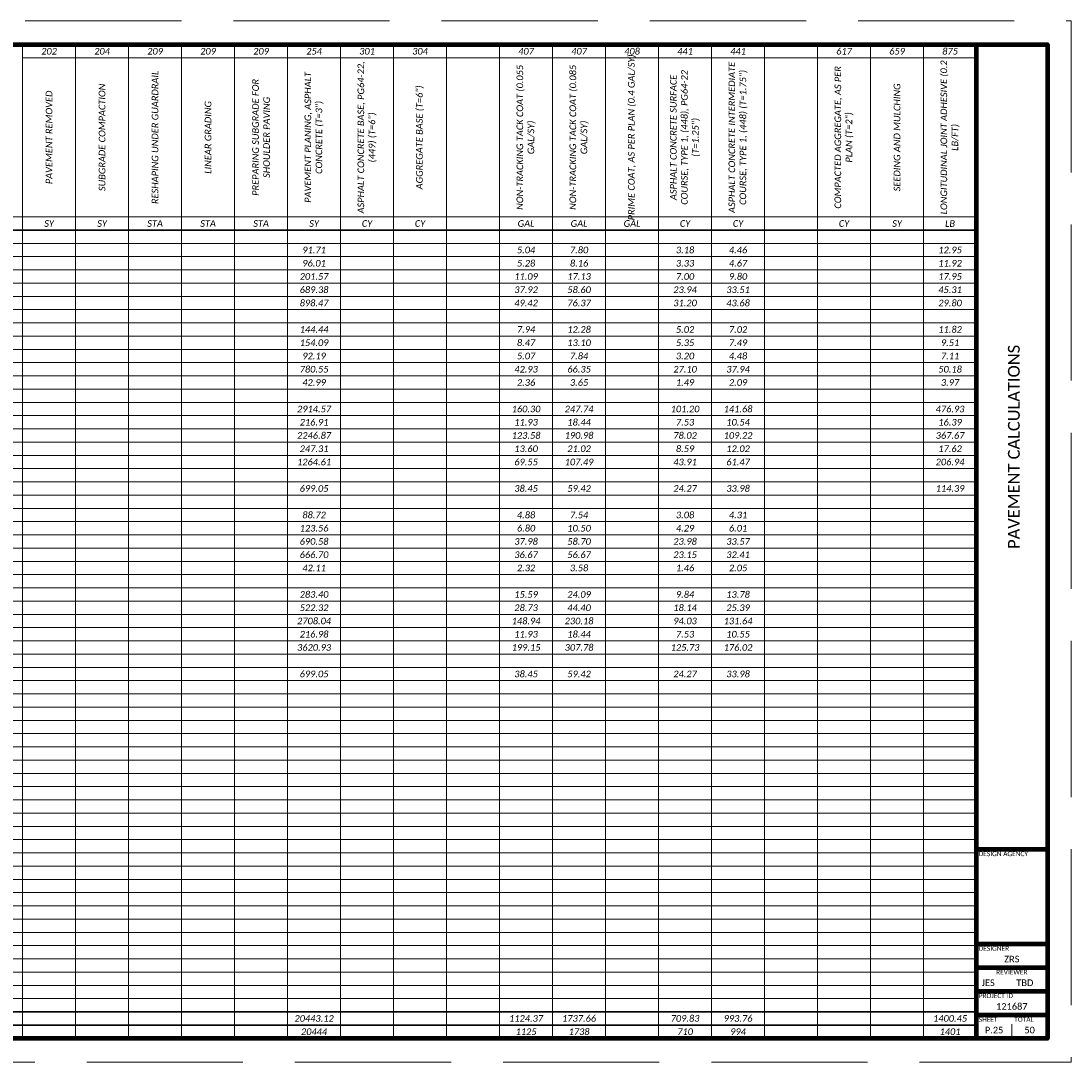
# Paper-space layout '25 PAVEMENT CALCULATIONS' of a CAD drawing. Header units: feet. Extents: x 0 to 34, y 0 to 22.
# Tile 2 of 2: x 11.8 to 34, y 0 to 22. Entities that reach past the tile are written whole.
import ezdxf
from ezdxf.enums import TextEntityAlignment as Align

# ---------------------------------------------------------------- set-up
doc = ezdxf.new("R2010")
doc.units = ezdxf.units.FT
doc.header["$LTSCALE"] = 20
doc.header["$MEASUREMENT"] = 0
doc.linetypes.add('OhDOT_DGN3', pattern=[0.22, 0.165, -0.055])
doc.layers.get('Defpoints').update_dxf_attribs({"lineweight": 15})
for name, color, linetype, lineweight in [('0_Xref', 7, 'Continuous', 15), ('SH_Border', 7, 'Continuous', 90), ('SH_Data', 7, 'Continuous', 15), ('SH_Text', 7, 'Continuous', 35)]:
    doc.layers.add(name, color=color, linetype=linetype, lineweight=lineweight)
doc.layers.add('SH_Cut_Line', color=7, linetype='OhDOT_DGN3', lineweight=15, plot=False)
doc.styles.add('P_Slanted - Normal Fixed Spacing', font='calibrii.ttf', dxfattribs={"height": 0.14})
doc.styles.add('Style - Calibri', font='calibri.ttf')
doc.styles.add('Style - Calibri - Light', font='calibril.ttf', dxfattribs={"height": 0.1})

# ---------------------------------------------------------------- blocks, each defined once
blk = doc.blocks.new('BORDER_1')
at = {"layer": 'Defpoints', "color": 7}
blk.add_point((32.75, 3.5), dxfattribs=at)
at = {"layer": 'SH_Border', "color": 7}
for p, q in [((32, 0.5), (32, 21.5)), ((32, 4.5), (33.5, 4.5)), ((32, 2.5), (33.5, 2.5)), ((32, 2), (33.5, 2)), ((32, 1.5), (33.5, 1.5)), ((32, 1), (33.5, 1))]:
    blk.add_line(p, q, dxfattribs=at)
at = {"layer": 'SH_Border', "color": 7, "flags": 128}
blk.add_lwpolyline([(1.5, 21.5), (33.5, 21.5), (33.5, 0.5), (1.5, 0.5)], close=True, dxfattribs=at)
at = {"layer": 'SH_Cut_Line', "flags": 128}
blk.add_lwpolyline([(0, 0), (34, 0), (34, 22), (0, 22)], close=True, dxfattribs=at)
at = {"layer": 'SH_Data', "color": 7}
blk.add_line((32.75, 0.5), (32.75, 0.8), dxfattribs=at)
at = {"layer": 'SH_Data', "char_height": 0.1, "line_spacing_factor": 0.8, "style": 'Style - Calibri - Light'}
for s, insert, attachment_point in [('DESIGN AGENCY', (32.05, 4.45), 1), ('DESIGNER', (32.05, 2.45), 1), ('REVIEWER', (32.75, 1.95), 2), ('PROJECT ID', (32.05, 1.45), 1), ('SHEET', (32.05, 0.95), 1), ('TOTAL', (32.8, 0.95), 1)]:
    blk.add_mtext(s, dxfattribs=dict(at, insert=insert, attachment_point=attachment_point))
at = {"layer": 'SH_Data', "color": 7, "style": 'Style - Calibri'}
blk.add_attdef('C_SHEET_TITLE', text='', height=0.25, rotation=90, dxfattribs=at).set_placement((32.792, 13), align=Align.MIDDLE_CENTER)
at = {"layer": 'SH_Data', "style": 'Style - Calibri'}
blk.add_attdef('PROJ_NAME', text='', height=0.25, rotation=90, dxfattribs=at).set_placement((0.6, 0.6), align=Align.TOP_LEFT)
for tag, p in [('DESIGNER', (32.75, 2.175)), ('REVIEWER', (32.25, 1.675)), ('REVIEWED_DATE', (33.025, 1.675)), ('PIDNO', (32.75, 1.175)), ('C_SHEET_NO', (32.375, 0.675)), ('T_SHEET_NO', (33.125, 0.675))]:
    blk.add_attdef(tag, text='', height=0.14, dxfattribs=at).set_placement(p, align=Align.MIDDLE_CENTER)
blk = doc.blocks.new('*A1292')
at = {"layer": 'SH_Data', "linetype": 'Continuous', "ltscale": 0.131765}
for points in [[(0, 0), (30.504, 0)], [(10.344, 0), (10.344, -21)], [(11.464, 0), (11.464, -21)], [(12.584, 0), (12.584, -21)], [(13.704, 0), (13.704, -21)], [(14.824, 0), (14.824, -21)], [(15.944, 0), (15.944, -21)], [(17.064, 0), (17.064, -21)], [(18.184, 0), (18.184, -21)], [(19.304, 0), (19.304, -21)], [(20.424, 0), (20.424, -21)], [(21.544, 0), (21.544, -21)], [(22.664, 0), (22.664, -21)], [(23.784, 0), (23.784, -21)], [(24.904, 0), (24.904, -21)], [(26.024, 0), (26.024, -21)], [(27.144, 0), (27.144, -21)], [(28.264, 0), (28.264, -21)], [(29.384, 0), (29.384, -21)], [(30.504, 0), (30.504, -21)], [(10.344, -0.28), (30.504, -0.28)], [(5.864, -3.64), (30.504, -3.64)], [(0, -4.2), (30.504, -4.2)], [(0, -4.48), (30.504, -4.48)], [(0, -4.76), (30.504, -4.76)], [(0, -5.04), (30.504, -5.04)], [(0, -5.32), (30.504, -5.32)], [(0, -5.6), (30.504, -5.6)], [(0, -5.88), (30.504, -5.88)], [(0, -6.16), (30.504, -6.16)], [(0, -6.44), (30.504, -6.44)], [(0, -6.72), (30.504, -6.72)], [(0, -7), (30.504, -7)], [(0, -7.28), (30.504, -7.28)], [(0, -7.56), (30.504, -7.56)], [(0, -7.84), (30.504, -7.84)], [(0, -8.12), (30.504, -8.12)], [(0, -8.4), (30.504, -8.4)], [(0, -8.68), (30.504, -8.68)], [(0, -8.96), (30.504, -8.96)], [(0, -9.24), (30.504, -9.24)], [(0, -9.52), (30.504, -9.52)], [(0, -9.8), (30.504, -9.8)], [(0, -10.08), (30.504, -10.08)], [(0, -10.36), (30.504, -10.36)], [(0, -10.64), (30.504, -10.64)], [(0, -10.92), (30.504, -10.92)], [(0, -11.2), (30.504, -11.2)], [(0, -11.48), (30.504, -11.48)], [(0, -11.76), (30.504, -11.76)], [(0, -12.04), (30.504, -12.04)], [(0, -12.32), (30.504, -12.32)], [(0, -12.6), (30.504, -12.6)], [(0, -12.88), (30.504, -12.88)], [(0, -13.16), (30.504, -13.16)], [(0, -13.44), (30.504, -13.44)], [(0, -13.72), (30.504, -13.72)], [(0, -14), (30.504, -14)], [(0, -14.28), (30.504, -14.28)], [(0, -14.56), (30.504, -14.56)], [(0, -14.84), (30.504, -14.84)], [(0, -15.12), (30.504, -15.12)], [(0, -15.4), (30.504, -15.4)], [(0, -15.68), (30.504, -15.68)], [(0, -15.96), (30.504, -15.96)], [(0, -16.24), (30.504, -16.24)], [(0, -16.52), (30.504, -16.52)], [(0, -16.8), (30.504, -16.8)], [(0, -17.08), (30.504, -17.08)], [(0, -17.36), (30.504, -17.36)], [(0, -17.64), (30.504, -17.64)], [(0, -17.92), (30.504, -17.92)], [(0, -18.2), (30.504, -18.2)], [(0, -18.48), (30.504, -18.48)], [(0, -18.76), (30.504, -18.76)], [(0, -19.04), (30.504, -19.04)], [(0, -19.32), (30.504, -19.32)], [(0, -19.6), (30.504, -19.6)], [(0, -19.88), (30.504, -19.88)], [(0, -20.16), (30.504, -20.16)], [(0, -21), (30.504, -21)]]:
    blk.add_lwpolyline(points, dxfattribs=at)
at = {"layer": 'SH_Data', "linetype": 'Continuous', "ltscale": 0.131765, "const_width": 0.0329}
for points in [[(0, -3.92), (30.504, -3.92)], [(0, -20.44), (30.504, -20.44)], [(0, -20.72), (30.504, -20.72)]]:
    blk.add_lwpolyline(points, dxfattribs=at)
at = {"layer": 'SH_Text', "char_height": 0.14, "attachment_point": 5, "style": 'P_Slanted - Normal Fixed Spacing'}
for s, insert in [('202', (10.904, -0.14)), ('204', (12.024, -0.14)), ('209', (13.144, -0.14)), ('209', (14.264, -0.14)), ('209', (15.384, -0.14)), ('254', (16.504, -0.14)), ('301', (17.624, -0.14)), ('304', (18.744, -0.14)), ('407', (20.984, -0.14)), ('407', (22.104, -0.14)), ('408', (23.224, -0.14)), ('441', (24.344, -0.14)), ('441', (25.464, -0.14)), ('617', (27.704, -0.14)), ('659', (28.824, -0.14)), ('875', (29.944, -0.14)), ('SY', (10.904, -3.78)), ('SY', (12.024, -3.78)), ('STA', (13.144, -3.78)), ('STA', (14.264, -3.78)), ('STA', (15.384, -3.78)), ('SY', (16.504, -3.78)), ('CY', (17.624, -3.78)), ('CY', (18.744, -3.78)), ('GAL', (20.984, -3.78)), ('GAL', (22.104, -3.78)), ('GAL', (23.224, -3.78)), ('CY', (24.344, -3.78)), ('CY', (25.464, -3.78)), ('CY', (27.704, -3.78)), ('SY', (28.824, -3.78)), ('LB', (29.944, -3.78)), ('91.71', (16.504, -4.34)), ('5.04', (20.984, -4.34)), ('7.80', (22.104, -4.34)), ('3.18', (24.344, -4.34)), ('4.46', (25.464, -4.34)), ('12.95', (29.944, -4.34)), ('96.01', (16.504, -4.62)), ('5.28', (20.984, -4.62)), ('8.16', (22.104, -4.62)), ('3.33', (24.344, -4.62)), ('4.67', (25.464, -4.62)), ('11.92', (29.944, -4.62)), ('201.57', (16.504, -4.9)), ('11.09', (20.984, -4.9)), ('17.13', (22.104, -4.9)), ('7.00', (24.344, -4.9)), ('9.80', (25.464, -4.9)), ('17.95', (29.944, -4.9)), ('689.38', (16.504, -5.18)), ('37.92', (20.984, -5.18)), ('58.60', (22.104, -5.18)), ('23.94', (24.344, -5.18)), ('33.51', (25.464, -5.18)), ('45.31', (29.944, -5.18)), ('898.47', (16.504, -5.46)), ('49.42', (20.984, -5.46)), ('76.37', (22.104, -5.46)), ('31.20', (24.344, -5.46)), ('43.68', (25.464, -5.46)), ('29.80', (29.944, -5.46)), ('144.44', (16.504, -6.02)), ('7.94', (20.984, -6.02)), ('12.28', (22.104, -6.02)), ('5.02', (24.344, -6.02)), ('7.02', (25.464, -6.02)), ('11.82', (29.944, -6.02)), ('154.09', (16.504, -6.3)), ('8.47', (20.984, -6.3)), ('13.10', (22.104, -6.3)), ('5.35', (24.344, -6.3)), ('7.49', (25.464, -6.3)), ('9.51', (29.944, -6.3)), ('92.19', (16.504, -6.58)), ('5.07', (20.984, -6.58)), ('7.84', (22.104, -6.58)), ('3.20', (24.344, -6.58)), ('4.48', (25.464, -6.58)), ('7.11', (29.944, -6.58)), ('780.55', (16.504, -6.86)), ('42.93', (20.984, -6.86)), ('66.35', (22.104, -6.86)), ('27.10', (24.344, -6.86)), ('37.94', (25.464, -6.86)), ('50.18', (29.944, -6.86)), ('42.99', (16.504, -7.14)), ('2.36', (20.984, -7.14)), ('3.65', (22.104, -7.14)), ('1.49', (24.344, -7.14)), ('2.09', (25.464, -7.14)), ('3.97', (29.944, -7.14)), ('2914.57', (16.504, -7.7)), ('160.30', (20.984, -7.7)), ('247.74', (22.104, -7.7)), ('101.20', (24.344, -7.7)), ('141.68', (25.464, -7.7)), ('476.93', (29.944, -7.7)), ('216.91', (16.504, -7.98)), ('11.93', (20.984, -7.98)), ('18.44', (22.104, -7.98)), ('7.53', (24.344, -7.98)), ('10.54', (25.464, -7.98)), ('16.39', (29.944, -7.98)), ('2246.87', (16.504, -8.26)), ('123.58', (20.984, -8.26)), ('190.98', (22.104, -8.26)), ('78.02', (24.344, -8.26)), ('109.22', (25.464, -8.26)), ('367.67', (29.944, -8.26)), ('247.31', (16.504, -8.54)), ('13.60', (20.984, -8.54)), ('21.02', (22.104, -8.54)), ('8.59', (24.344, -8.54)), ('12.02', (25.464, -8.54)), ('17.62', (29.944, -8.54)), ('1264.61', (16.504, -8.82)), ('69.55', (20.984, -8.82)), ('107.49', (22.104, -8.82)), ('43.91', (24.344, -8.82)), ('61.47', (25.464, -8.82)), ('206.94', (29.944, -8.82)), ('699.05', (16.504, -9.38)), ('38.45', (20.984, -9.38)), ('59.42', (22.104, -9.38)), ('24.27', (24.344, -9.38)), ('33.98', (25.464, -9.38)), ('114.39', (29.944, -9.38)), ('88.72', (16.504, -9.94)), ('4.88', (20.984, -9.94)), ('7.54', (22.104, -9.94)), ('3.08', (24.344, -9.94)), ('4.31', (25.464, -9.94)), ('123.56', (16.504, -10.22)), ('6.80', (20.984, -10.22)), ('10.50', (22.104, -10.22)), ('4.29', (24.344, -10.22)), ('6.01', (25.464, -10.22)), ('690.58', (16.504, -10.5)), ('37.98', (20.984, -10.5)), ('58.70', (22.104, -10.5)), ('23.98', (24.344, -10.5)), ('33.57', (25.464, -10.5)), ('666.70', (16.504, -10.78)), ('36.67', (20.984, -10.78)), ('56.67', (22.104, -10.78)), ('23.15', (24.344, -10.78)), ('32.41', (25.464, -10.78)), ('42.11', (16.504, -11.06)), ('2.32', (20.984, -11.06)), ('3.58', (22.104, -11.06)), ('1.46', (24.344, -11.06)), ('2.05', (25.464, -11.06)), ('283.40', (16.504, -11.62)), ('15.59', (20.984, -11.62)), ('24.09', (22.104, -11.62)), ('9.84', (24.344, -11.62)), ('13.78', (25.464, -11.62)), ('522.32', (16.504, -11.9)), ('28.73', (20.984, -11.9)), ('44.40', (22.104, -11.9)), ('18.14', (24.344, -11.9)), ('25.39', (25.464, -11.9)), ('2708.04', (16.504, -12.18)), ('148.94', (20.984, -12.18)), ('230.18', (22.104, -12.18)), ('94.03', (24.344, -12.18)), ('131.64', (25.464, -12.18)), ('216.98', (16.504, -12.46)), ('11.93', (20.984, -12.46)), ('18.44', (22.104, -12.46)), ('7.53', (24.344, -12.46)), ('10.55', (25.464, -12.46)), ('3620.93', (16.504, -12.74)), ('199.15', (20.984, -12.74)), ('307.78', (22.104, -12.74)), ('125.73', (24.344, -12.74)), ('176.02', (25.464, -12.74)), ('699.05', (16.504, -13.3)), ('38.45', (20.984, -13.3)), ('59.42', (22.104, -13.3)), ('24.27', (24.344, -13.3)), ('33.98', (25.464, -13.3)), ('20443.12', (16.504, -20.58)), ('1124.37', (20.984, -20.58)), ('1737.66', (22.104, -20.58)), ('709.83', (24.344, -20.58)), ('993.76', (25.464, -20.58)), ('1400.45', (29.944, -20.58)), ('20444', (16.504, -20.86)), ('1125', (20.984, -20.86)), ('1738', (22.104, -20.86)), ('710', (24.344, -20.86)), ('994', (25.464, -20.86)), ('1401', (29.944, -20.86))]:
    blk.add_mtext(s, dxfattribs=dict(at, insert=insert))
at = {"layer": 'SH_Text', "char_height": 0.14, "width": 3.36, "attachment_point": 5, "rotation": 90, "style": 'P_Slanted - Normal Fixed Spacing'}
for s, insert in [('ASPHALT CONCRETE BASE, PG64-22, (449) (T=6")', (17.624, -1.96)), ('ASPHALT CONCRETE INTERMEDIATE COURSE, TYPE 1, (448) (T=1.75")', (25.464, -1.96)), ('LONGITUDINAL JOINT ADHESIVE (0.2 LB/FT)', (29.944, -1.96)), ('RESHAPING UNDER GUARDRAIL', (13.144, -1.96)), ('PAVEMENT PLANING, ASPHALT CONCRETE (T=3")', (16.504, -1.96)), ('NON-TRACKING TACK COAT (0.055 GAL/SY)', (20.984, -1.96)), ('NON-TRACKING TACK COAT (0.085 GAL/SY)', (22.104, -1.96)), ('PRIME COAT, AS PER PLAN (0.4 GAL/SY)', (23.224, -1.96)), ('ASPHALT CONCRETE SURFACE COURSE, TYPE 1, (448), PG64-22 (T=1.25")', (24.344, -1.96)), ('COMPACTED AGGREGATE, AS PER PLAN (T=2")', (27.704, -1.96)), ('SUBGRADE COMPACTION', (12.024, -1.96)), ('PREPARING SUBGRADE FOR SHOULDER PAVING', (15.384, -1.96)), ('AGGREGATE BASE (T=6")', (18.744, -1.96)), ('SEEDING AND MULCHING', (28.824, -1.96)), ('PAVEMENT REMOVED', (10.904, -1.96)), ('LINEAR GRADING', (14.264, -1.96))]:
    blk.add_mtext(s, dxfattribs=dict(at, insert=insert))

psp = doc.layouts.new('25 PAVEMENT CALCULATIONS')

# ---------------------------------------------------------------- block references
at = {"layer": '0_Xref'}
ref = psp.add_blockref('BORDER_1', (0, 0), dxfattribs=at)
ref.add_attrib('C_SHEET_NO', 'P.25', dxfattribs={"layer": 'SH_Data', "height": 0.14, "style": 'Style - Calibri'}).set_placement((32.375, 0.675), align=Align.MIDDLE_CENTER)
ref.add_attrib('T_SHEET_NO', '50', dxfattribs={"layer": 'SH_Data', "height": 0.14, "style": 'Style - Calibri'}).set_placement((33.125, 0.675), align=Align.MIDDLE_CENTER)
ref.add_attrib('C_SHEET_TITLE', 'PAVEMENT CALCULATIONS', dxfattribs={"layer": 'SH_Data', "color": 7, "height": 0.25, "rotation": 90, "style": 'Style - Calibri'}).set_placement((32.792, 13), align=Align.MIDDLE_CENTER)
ref.add_attrib('DESIGNER', 'ZRS', dxfattribs={"layer": 'SH_Data', "height": 0.14, "style": 'Style - Calibri'}).set_placement((32.75, 2.175), align=Align.MIDDLE_CENTER)
ref.add_attrib('REVIEWER', 'JES', dxfattribs={"layer": 'SH_Data', "height": 0.14, "style": 'Style - Calibri'}).set_placement((32.25, 1.675), align=Align.MIDDLE_CENTER)
ref.add_attrib('REVIEWED_DATE', 'TBD', dxfattribs={"layer": 'SH_Data', "height": 0.14, "style": 'Style - Calibri'}).set_placement((33.025, 1.675), align=Align.MIDDLE_CENTER)
ref.add_attrib('PIDNO', '121687', dxfattribs={"layer": 'SH_Data', "height": 0.14, "style": 'Style - Calibri'}).set_placement((32.75, 1.175), align=Align.MIDDLE_CENTER)
psp.add_blockref('*A1292', (1.5, 21.5), dxfattribs=at)

doc.saveas('drawing.dxf')
